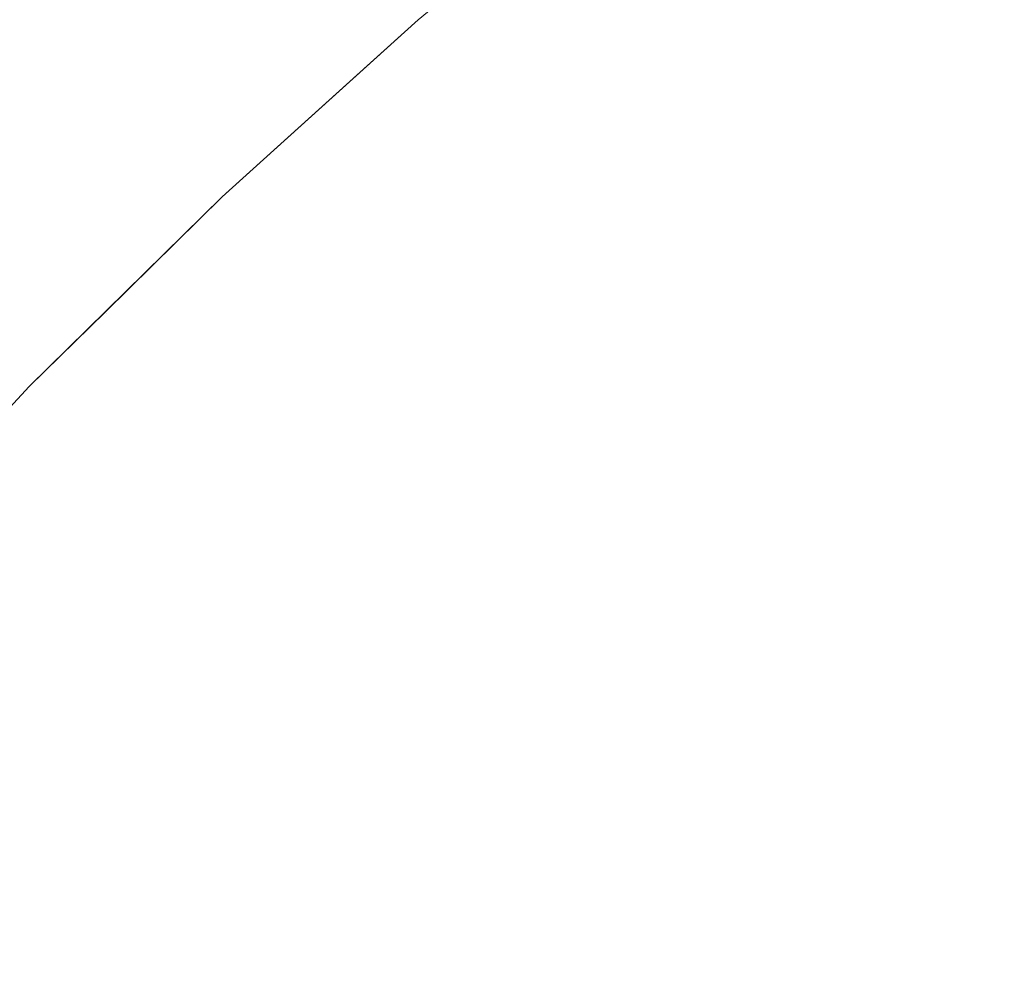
# Model space of a CAD drawing. Header units: centimetres. Extents: x -21.6 to 22.7, y 3.4 to 5.2.
# Tile 71 of 256: x -21.5575 to -21.5437, y 5.1681 to 5.1814. Entities that reach past the tile are written whole.
import ezdxf

# ---------------------------------------------------------------- set-up
doc = ezdxf.new("R2010")
doc.units = ezdxf.units.CM
doc.header["$LTSCALE"] = 2.54
doc.layers.add('Lucido design-1', color=7, linetype='Continuous')

# ---------------------------------------------------------------- blocks, each defined once
blk = doc.blocks.new('Gruppo-4-1')
at = {"color": 7, "linetype": 'Continuous', "lineweight": 9}
for points, invisible_edges in [([(-21.551942, 5.181404, -1872.915514), (-21.551942, 5.181404, -1872.315514), (-21.549167, 5.183704, -1872.315514), (-21.549167, 5.183704, -1872.915514)], 5), ([(-21.548225, 5.182996, -1872.299984), (-21.550174, 5.181421, -1872.299984), (-21.549923, 5.180986, -1872.296927), (-21.547985, 5.182553, -1872.296927)], 15), ([(-21.548225, 5.182996, -1872.931044), (-21.547985, 5.182553, -1872.934101), (-21.549923, 5.180986, -1872.934101), (-21.550174, 5.181421, -1872.931044)], 15), ([(-21.547016, 5.180763, -1872.287934), (-21.545067, 5.182242, -1872.287934), (-21.545415, 5.182926, -1872.290899), (-21.54738, 5.181434, -1872.290899)], 15), ([(-21.547016, 5.180763, -1872.943094), (-21.54738, 5.181434, -1872.940129), (-21.545415, 5.182926, -1872.940129), (-21.545067, 5.182242, -1872.943094)], 15), ([(-21.542702, 5.182893, -1872.285009), (-21.544683, 5.181484, -1872.285009), (-21.544261, 5.180654, -1872.282125), (-21.542301, 5.182048, -1872.282125)], 15), ([(-21.544261, 5.180654, -1872.948903), (-21.544683, 5.181484, -1872.946019), (-21.542702, 5.182893, -1872.946019), (-21.542301, 5.182048, -1872.948903)], 15), ([(-21.547985, 5.182553, -1872.296927), (-21.549923, 5.180986, -1872.296927), (-21.549629, 5.180475, -1872.293898), (-21.547703, 5.182031, -1872.293898)], 15), ([(-21.549629, 5.180475, -1872.93713), (-21.549923, 5.180986, -1872.934101), (-21.547985, 5.182553, -1872.934101), (-21.547703, 5.182031, -1872.93713)], 15), ([(-21.552641, 5.180733, -1872.31239), (-21.550725, 5.182378, -1872.31239), (-21.551942, 5.181404, -1872.315514)], 11), ([(-21.552569, 5.180615, -1872.30927), (-21.550656, 5.182258, -1872.30927), (-21.550725, 5.182378, -1872.31239), (-21.552641, 5.180733, -1872.31239)], 15), ([(-21.552641, 5.180733, -1872.918638), (-21.551942, 5.181404, -1872.915514), (-21.550725, 5.182378, -1872.918638)], 11), ([(-21.550725, 5.182378, -1872.918638), (-21.550656, 5.182258, -1872.921758), (-21.552569, 5.180615, -1872.921758), (-21.552641, 5.180733, -1872.918638)], 15), ([(-21.552449, 5.180419, -1872.30616), (-21.55054, 5.182058, -1872.30616), (-21.550656, 5.182258, -1872.30927), (-21.552569, 5.180615, -1872.30927)], 15), ([(-21.552449, 5.180419, -1872.924868), (-21.552569, 5.180615, -1872.921758), (-21.550656, 5.182258, -1872.921758), (-21.55054, 5.182058, -1872.924868)], 15), ([(-21.546613, 5.180018, -1872.285009), (-21.544683, 5.181484, -1872.285009), (-21.545067, 5.182242, -1872.287934), (-21.547016, 5.180763, -1872.287934)], 15), ([(-21.545067, 5.182242, -1872.943094), (-21.544683, 5.181484, -1872.946019), (-21.546613, 5.180018, -1872.946019), (-21.547016, 5.180763, -1872.943094)], 15), ([(-21.552282, 5.180145, -1872.303063), (-21.55038, 5.181779, -1872.303063), (-21.55054, 5.182058, -1872.30616), (-21.552449, 5.180419, -1872.30616)], 15), ([(-21.55054, 5.182058, -1872.924868), (-21.55038, 5.181779, -1872.927965), (-21.552282, 5.180145, -1872.927965), (-21.552449, 5.180419, -1872.924868)], 15), ([(-21.547703, 5.182031, -1872.293898), (-21.549629, 5.180475, -1872.293898), (-21.549292, 5.179889, -1872.290899), (-21.54738, 5.181434, -1872.290899)], 15), ([(-21.547703, 5.182031, -1872.93713), (-21.54738, 5.181434, -1872.940129), (-21.549292, 5.179889, -1872.940129), (-21.549629, 5.180475, -1872.93713)], 15), ([(-21.542301, 5.182048, -1872.282125), (-21.544261, 5.180654, -1872.282125), (-21.543805, 5.179755, -1872.279288), (-21.541866, 5.181134, -1872.279288)], 15), ([(-21.542301, 5.182048, -1872.948903), (-21.541866, 5.181134, -1872.95174), (-21.543805, 5.179755, -1872.95174), (-21.544261, 5.180654, -1872.948903)], 15), ([(-21.552068, 5.179794, -1872.299984), (-21.550174, 5.181421, -1872.299984), (-21.55038, 5.181779, -1872.303063), (-21.552282, 5.180145, -1872.303063)], 15), ([(-21.552068, 5.179794, -1872.931044), (-21.552282, 5.180145, -1872.927965), (-21.55038, 5.181779, -1872.927965), (-21.550174, 5.181421, -1872.931044)], 15), ([(-21.551942, 5.181404, -1872.915514), (-21.554682, 5.17893, -1872.915514), (-21.554682, 5.17893, -1872.315514), (-21.552655, 5.180761, -1872.315514)], 10), ([(-21.554501, 5.179038, -1872.918638), (-21.554682, 5.17893, -1872.915514), (-21.551942, 5.181404, -1872.915514), (-21.552641, 5.180733, -1872.918638)], 13), ([(-21.551942, 5.181404, -1872.315514), (-21.552655, 5.180761, -1872.315514), (-21.552641, 5.180733, -1872.31239)], 10), ([(-21.552655, 5.180761, -1872.315514), (-21.551942, 5.181404, -1872.315514), (-21.551942, 5.181404, -1872.915514)], 10), ([(-21.551807, 5.179368, -1872.296927), (-21.549923, 5.180986, -1872.296927), (-21.550174, 5.181421, -1872.299984), (-21.552068, 5.179794, -1872.299984)], 15), ([(-21.550174, 5.181421, -1872.931044), (-21.549923, 5.180986, -1872.934101), (-21.551807, 5.179368, -1872.934101), (-21.552068, 5.179794, -1872.931044)], 15), ([(-21.54738, 5.181434, -1872.290899), (-21.549292, 5.179889, -1872.290899), (-21.548912, 5.17923, -1872.287934), (-21.547016, 5.180763, -1872.287934)], 15), ([(-21.548912, 5.17923, -1872.943094), (-21.549292, 5.179889, -1872.940129), (-21.54738, 5.181434, -1872.940129), (-21.547016, 5.180763, -1872.943094)], 15), ([(-21.546172, 5.179204, -1872.282125), (-21.544261, 5.180654, -1872.282125), (-21.544683, 5.181484, -1872.285009), (-21.546613, 5.180018, -1872.285009)], 15), ([(-21.546172, 5.179204, -1872.948903), (-21.546613, 5.180018, -1872.946019), (-21.544683, 5.181484, -1872.946019), (-21.544261, 5.180654, -1872.948903)], 15), ([(-21.541866, 5.181134, -1872.279288), (-21.543805, 5.179755, -1872.279288), (-21.543314, 5.178788, -1872.276499), (-21.541399, 5.18015, -1872.276499)], 15), ([(-21.543314, 5.178788, -1872.954529), (-21.543805, 5.179755, -1872.95174), (-21.541866, 5.181134, -1872.95174), (-21.541399, 5.18015, -1872.954529)], 15), ([(-21.551501, 5.178867, -1872.293898), (-21.549629, 5.180475, -1872.293898), (-21.549923, 5.180986, -1872.296927), (-21.551807, 5.179368, -1872.296927)], 15), ([(-21.551501, 5.178867, -1872.93713), (-21.551807, 5.179368, -1872.934101), (-21.549923, 5.180986, -1872.934101), (-21.549629, 5.180475, -1872.93713)], 15), ([(-21.552655, 5.180761, -1872.315514), (-21.554682, 5.17893, -1872.315514), (-21.554501, 5.179038, -1872.31239), (-21.552641, 5.180733, -1872.31239)], 14), ([(-21.552641, 5.180733, -1872.31239), (-21.554501, 5.179038, -1872.31239), (-21.554426, 5.178923, -1872.30927), (-21.552569, 5.180615, -1872.30927)], 15), ([(-21.552641, 5.180733, -1872.918638), (-21.552569, 5.180615, -1872.921758), (-21.554426, 5.178923, -1872.921758), (-21.554501, 5.179038, -1872.918638)], 15), ([(-21.547016, 5.180763, -1872.287934), (-21.548912, 5.17923, -1872.287934), (-21.548492, 5.1785, -1872.285009), (-21.546613, 5.180018, -1872.285009)], 15), ([(-21.547016, 5.180763, -1872.943094), (-21.546613, 5.180018, -1872.946019), (-21.548492, 5.1785, -1872.946019), (-21.548912, 5.17923, -1872.943094)], 15), ([(-21.552569, 5.180615, -1872.30927), (-21.554426, 5.178923, -1872.30927), (-21.554302, 5.178731, -1872.30616), (-21.552449, 5.180419, -1872.30616)], 15), ([(-21.554302, 5.178731, -1872.924868), (-21.554426, 5.178923, -1872.921758), (-21.552569, 5.180615, -1872.921758), (-21.552449, 5.180419, -1872.924868)], 15), ([(-21.545695, 5.178321, -1872.279288), (-21.543805, 5.179755, -1872.279288), (-21.544261, 5.180654, -1872.282125), (-21.546172, 5.179204, -1872.282125)], 15), ([(-21.544261, 5.180654, -1872.948903), (-21.543805, 5.179755, -1872.95174), (-21.545695, 5.178321, -1872.95174), (-21.546172, 5.179204, -1872.948903)], 15), ([(-21.552449, 5.180419, -1872.30616), (-21.554302, 5.178731, -1872.30616), (-21.554128, 5.178463, -1872.303063), (-21.552282, 5.180145, -1872.303063)], 15), ([(-21.552449, 5.180419, -1872.924868), (-21.552282, 5.180145, -1872.927965), (-21.554128, 5.178463, -1872.927965), (-21.554302, 5.178731, -1872.924868)], 15), ([(-21.55115, 5.178293, -1872.290899), (-21.549292, 5.179889, -1872.290899), (-21.549629, 5.180475, -1872.293898), (-21.551501, 5.178867, -1872.293898)], 15), ([(-21.549629, 5.180475, -1872.93713), (-21.549292, 5.179889, -1872.940129), (-21.55115, 5.178293, -1872.940129), (-21.551501, 5.178867, -1872.93713)], 15), ([(-21.552282, 5.180145, -1872.303063), (-21.554128, 5.178463, -1872.303063), (-21.553906, 5.17812, -1872.299984), (-21.552068, 5.179794, -1872.299984)], 15), ([(-21.553906, 5.17812, -1872.931044), (-21.554128, 5.178463, -1872.927965), (-21.552282, 5.180145, -1872.927965), (-21.552068, 5.179794, -1872.931044)], 15), ([(-21.546613, 5.180018, -1872.285009), (-21.548492, 5.1785, -1872.285009), (-21.548032, 5.177701, -1872.282125), (-21.546172, 5.179204, -1872.282125)], 15), ([(-21.548032, 5.177701, -1872.948903), (-21.548492, 5.1785, -1872.946019), (-21.546613, 5.180018, -1872.946019), (-21.546172, 5.179204, -1872.948903)], 15), ([(-21.550755, 5.177647, -1872.287934), (-21.548912, 5.17923, -1872.287934), (-21.549292, 5.179889, -1872.290899), (-21.55115, 5.178293, -1872.290899)], 15), ([(-21.550755, 5.177647, -1872.943094), (-21.55115, 5.178293, -1872.940129), (-21.549292, 5.179889, -1872.940129), (-21.548912, 5.17923, -1872.943094)], 15), ([(-21.552068, 5.179794, -1872.299984), (-21.553906, 5.17812, -1872.299984), (-21.553635, 5.177702, -1872.296927), (-21.551807, 5.179368, -1872.296927)], 15), ([(-21.552068, 5.179794, -1872.931044), (-21.551807, 5.179368, -1872.934101), (-21.553635, 5.177702, -1872.934101), (-21.553906, 5.17812, -1872.931044)], 15), ([(-21.545181, 5.177372, -1872.276499), (-21.543314, 5.178788, -1872.276499), (-21.543805, 5.179755, -1872.279288), (-21.545695, 5.178321, -1872.279288)], 15), ([(-21.545181, 5.177372, -1872.954529), (-21.545695, 5.178321, -1872.95174), (-21.543805, 5.179755, -1872.95174), (-21.543314, 5.178788, -1872.954529)], 15), ([(-21.551807, 5.179368, -1872.296927), (-21.553635, 5.177702, -1872.296927), (-21.553317, 5.177212, -1872.293898), (-21.551501, 5.178867, -1872.293898)], 15), ([(-21.553317, 5.177212, -1872.93713), (-21.553635, 5.177702, -1872.934101), (-21.551807, 5.179368, -1872.934101), (-21.551501, 5.178867, -1872.93713)], 15), ([(-21.550318, 5.176932, -1872.285009), (-21.548492, 5.1785, -1872.285009), (-21.548912, 5.17923, -1872.287934), (-21.550755, 5.177647, -1872.287934)], 15), ([(-21.548912, 5.17923, -1872.943094), (-21.548492, 5.1785, -1872.946019), (-21.550318, 5.176932, -1872.946019), (-21.550755, 5.177647, -1872.943094)], 15), ([(-21.546172, 5.179204, -1872.282125), (-21.548032, 5.177701, -1872.282125), (-21.547533, 5.176835, -1872.279288), (-21.545695, 5.178321, -1872.279288)], 15), ([(-21.546172, 5.179204, -1872.948903), (-21.545695, 5.178321, -1872.95174), (-21.547533, 5.176835, -1872.95174), (-21.548032, 5.177701, -1872.948903)], 15), ([(-21.556303, 5.177299, -1872.31239), (-21.554501, 5.179038, -1872.31239), (-21.554682, 5.17893, -1872.315514)], 11), ([(-21.556225, 5.177186, -1872.30927), (-21.554426, 5.178923, -1872.30927), (-21.554501, 5.179038, -1872.31239), (-21.556303, 5.177299, -1872.31239)], 15), ([(-21.554682, 5.17893, -1872.915514), (-21.554501, 5.179038, -1872.918638), (-21.556303, 5.177299, -1872.918638)], 11), ([(-21.554501, 5.179038, -1872.918638), (-21.554426, 5.178923, -1872.921758), (-21.556225, 5.177186, -1872.921758), (-21.556303, 5.177299, -1872.918638)], 15), ([(-21.556315, 5.177323, -1872.315514), (-21.554682, 5.17893, -1872.315514), (-21.554682, 5.17893, -1872.915514), (-21.557379, 5.176276, -1872.915514)], 10), ([(-21.556303, 5.177299, -1872.918638), (-21.557379, 5.176276, -1872.915514), (-21.554682, 5.17893, -1872.915514)], 9), ([(-21.554682, 5.17893, -1872.315514), (-21.556315, 5.177323, -1872.315514), (-21.556303, 5.177299, -1872.31239)], 10), ([(-21.556097, 5.176998, -1872.30616), (-21.554302, 5.178731, -1872.30616), (-21.554426, 5.178923, -1872.30927), (-21.556225, 5.177186, -1872.30927)], 15), ([(-21.556097, 5.176998, -1872.924868), (-21.556225, 5.177186, -1872.921758), (-21.554426, 5.178923, -1872.921758), (-21.554302, 5.178731, -1872.924868)], 15), ([(-21.551501, 5.178867, -1872.293898), (-21.553317, 5.177212, -1872.293898), (-21.552953, 5.17665, -1872.290899), (-21.55115, 5.178293, -1872.290899)], 15), ([(-21.551501, 5.178867, -1872.93713), (-21.55115, 5.178293, -1872.940129), (-21.552953, 5.17665, -1872.940129), (-21.553317, 5.177212, -1872.93713)], 15), ([(-21.544633, 5.176359, -1872.273762), (-21.542791, 5.177757, -1872.273762), (-21.543314, 5.178788, -1872.276499), (-21.545181, 5.177372, -1872.276499)], 15), ([(-21.543314, 5.178788, -1872.954529), (-21.542791, 5.177757, -1872.957266), (-21.544633, 5.176359, -1872.957266), (-21.545181, 5.177372, -1872.954529)], 15), ([(-21.555917, 5.176736, -1872.303063), (-21.554128, 5.178463, -1872.303063), (-21.554302, 5.178731, -1872.30616), (-21.556097, 5.176998, -1872.30616)], 15), ([(-21.554302, 5.178731, -1872.924868), (-21.554128, 5.178463, -1872.927965), (-21.555917, 5.176736, -1872.927965), (-21.556097, 5.176998, -1872.924868)], 15), ([(-21.549839, 5.176149, -1872.282125), (-21.548032, 5.177701, -1872.282125), (-21.548492, 5.1785, -1872.285009), (-21.550318, 5.176932, -1872.285009)], 15), ([(-21.549839, 5.176149, -1872.948903), (-21.550318, 5.176932, -1872.946019), (-21.548492, 5.1785, -1872.946019), (-21.548032, 5.177701, -1872.948903)], 15), ([(-21.555687, 5.176401, -1872.299984), (-21.553906, 5.17812, -1872.299984), (-21.554128, 5.178463, -1872.303063), (-21.555917, 5.176736, -1872.303063)], 15), ([(-21.555687, 5.176401, -1872.931044), (-21.555917, 5.176736, -1872.927965), (-21.554128, 5.178463, -1872.927965), (-21.553906, 5.17812, -1872.931044)], 15), ([(-21.55115, 5.178293, -1872.290899), (-21.552953, 5.17665, -1872.290899), (-21.552544, 5.176018, -1872.287934), (-21.550755, 5.177647, -1872.287934)], 15), ([(-21.552544, 5.176018, -1872.943094), (-21.552953, 5.17665, -1872.940129), (-21.55115, 5.178293, -1872.940129), (-21.550755, 5.177647, -1872.943094)], 15), ([(-21.545695, 5.178321, -1872.279288), (-21.547533, 5.176835, -1872.279288), (-21.546997, 5.175904, -1872.276499), (-21.545181, 5.177372, -1872.276499)], 15), ([(-21.546997, 5.175904, -1872.954529), (-21.547533, 5.176835, -1872.95174), (-21.545695, 5.178321, -1872.95174), (-21.545181, 5.177372, -1872.954529)], 15), ([(-21.555407, 5.175992, -1872.296927), (-21.553635, 5.177702, -1872.296927), (-21.553906, 5.17812, -1872.299984), (-21.555687, 5.176401, -1872.299984)], 15), ([(-21.553906, 5.17812, -1872.931044), (-21.553635, 5.177702, -1872.934101), (-21.555407, 5.175992, -1872.934101), (-21.555687, 5.176401, -1872.931044)], 15), ([(-21.555078, 5.175513, -1872.293898), (-21.553317, 5.177212, -1872.293898), (-21.553635, 5.177702, -1872.296927), (-21.555407, 5.175992, -1872.296927)], 15), ([(-21.555078, 5.175513, -1872.93713), (-21.555407, 5.175992, -1872.934101), (-21.553635, 5.177702, -1872.934101), (-21.553317, 5.177212, -1872.93713)], 15), ([(-21.54932, 5.1753, -1872.279288), (-21.547533, 5.176835, -1872.279288), (-21.548032, 5.177701, -1872.282125), (-21.549839, 5.176149, -1872.282125)], 15), ([(-21.548032, 5.177701, -1872.948903), (-21.547533, 5.176835, -1872.95174), (-21.54932, 5.1753, -1872.95174), (-21.549839, 5.176149, -1872.948903)], 15), ([(-21.544052, 5.175286, -1872.27108), (-21.542236, 5.176664, -1872.27108), (-21.542791, 5.177757, -1872.273762), (-21.544633, 5.176359, -1872.273762)], 15), ([(-21.544052, 5.175286, -1872.959948), (-21.544633, 5.176359, -1872.957266), (-21.542791, 5.177757, -1872.957266), (-21.542236, 5.176664, -1872.959948)], 15), ([(-21.550755, 5.177647, -1872.287934), (-21.552544, 5.176018, -1872.287934), (-21.55209, 5.175318, -1872.285009), (-21.550318, 5.176932, -1872.285009)], 15), ([(-21.550755, 5.177647, -1872.943094), (-21.550318, 5.176932, -1872.946019), (-21.55209, 5.175318, -1872.946019), (-21.552544, 5.176018, -1872.943094)], 15), ([(-21.556303, 5.177299, -1872.31239), (-21.558047, 5.175518, -1872.31239), (-21.557967, 5.175407, -1872.30927), (-21.556225, 5.177186, -1872.30927)], 15), ([(-21.557379, 5.176276, -1872.315514), (-21.558047, 5.175518, -1872.31239), (-21.556303, 5.177299, -1872.31239)], 11), ([(-21.558047, 5.175518, -1872.918638), (-21.557379, 5.176276, -1872.915514), (-21.556303, 5.177299, -1872.918638)], 11), ([(-21.556303, 5.177299, -1872.918638), (-21.556225, 5.177186, -1872.921758), (-21.557967, 5.175407, -1872.921758), (-21.558047, 5.175518, -1872.918638)], 15), ([(-21.556303, 5.177299, -1872.31239), (-21.556315, 5.177323, -1872.315514), (-21.557379, 5.176276, -1872.315514)], 9), ([(-21.557379, 5.176276, -1872.915514), (-21.557379, 5.176276, -1872.315514), (-21.556315, 5.177323, -1872.315514)], 9), ([(-21.545181, 5.177372, -1872.276499), (-21.546997, 5.175904, -1872.276499), (-21.546426, 5.17491, -1872.273762), (-21.544633, 5.176359, -1872.273762)], 15), ([(-21.545181, 5.177372, -1872.954529), (-21.544633, 5.176359, -1872.957266), (-21.546426, 5.17491, -1872.957266), (-21.546997, 5.175904, -1872.954529)], 15), ([(-21.556225, 5.177186, -1872.30927), (-21.557967, 5.175407, -1872.30927), (-21.557834, 5.175224, -1872.30616), (-21.556097, 5.176998, -1872.30616)], 15), ([(-21.557834, 5.175224, -1872.924868), (-21.557967, 5.175407, -1872.921758), (-21.556225, 5.177186, -1872.921758), (-21.556097, 5.176998, -1872.924868)], 15), ([(-21.554701, 5.174963, -1872.290899), (-21.552953, 5.17665, -1872.290899), (-21.553317, 5.177212, -1872.293898), (-21.555078, 5.175513, -1872.293898)], 15), ([(-21.553317, 5.177212, -1872.93713), (-21.552953, 5.17665, -1872.940129), (-21.554701, 5.174963, -1872.940129), (-21.555078, 5.175513, -1872.93713)], 15), ([(-21.556097, 5.176998, -1872.30616), (-21.557834, 5.175224, -1872.30616), (-21.557648, 5.174968, -1872.303063), (-21.555917, 5.176736, -1872.303063)], 15), ([(-21.556097, 5.176998, -1872.924868), (-21.555917, 5.176736, -1872.927965), (-21.557648, 5.174968, -1872.927965), (-21.557834, 5.175224, -1872.924868)], 15), ([(-21.550318, 5.176932, -1872.285009), (-21.55209, 5.175318, -1872.285009), (-21.551593, 5.174551, -1872.282125), (-21.549839, 5.176149, -1872.282125)], 15), ([(-21.551593, 5.174551, -1872.948903), (-21.55209, 5.175318, -1872.946019), (-21.550318, 5.176932, -1872.946019), (-21.549839, 5.176149, -1872.948903)], 15), ([(-21.548763, 5.174388, -1872.276499), (-21.546997, 5.175904, -1872.276499), (-21.547533, 5.176835, -1872.279288), (-21.54932, 5.1753, -1872.279288)], 15), ([(-21.548763, 5.174388, -1872.954529), (-21.54932, 5.1753, -1872.95174), (-21.547533, 5.176835, -1872.95174), (-21.546997, 5.175904, -1872.954529)], 15), ([(-21.555917, 5.176736, -1872.303063), (-21.557648, 5.174968, -1872.303063), (-21.55741, 5.17464, -1872.299984), (-21.555687, 5.176401, -1872.299984)], 15), ([(-21.55741, 5.17464, -1872.931044), (-21.557648, 5.174968, -1872.927965), (-21.555917, 5.176736, -1872.927965), (-21.555687, 5.176401, -1872.931044)], 15), ([(-21.554277, 5.174345, -1872.287934), (-21.552544, 5.176018, -1872.287934), (-21.552953, 5.17665, -1872.290899), (-21.554701, 5.174963, -1872.290899)], 15), ([(-21.554277, 5.174345, -1872.943094), (-21.554701, 5.174963, -1872.940129), (-21.552953, 5.17665, -1872.940129), (-21.552544, 5.176018, -1872.943094)], 15), ([(-21.54344, 5.174154, -1872.268455), (-21.541651, 5.175511, -1872.268455), (-21.542236, 5.176664, -1872.27108), (-21.544052, 5.175286, -1872.27108)], 15), ([(-21.542236, 5.176664, -1872.959948), (-21.541651, 5.175511, -1872.962573), (-21.54344, 5.174154, -1872.962573), (-21.544052, 5.175286, -1872.959948)], 15), ([(-21.557379, 5.176276, -1872.915514), (-21.560025, 5.173439, -1872.915514), (-21.560025, 5.173439, -1872.315514), (-21.559754, 5.173729, -1872.315514)], 10), ([(-21.559732, 5.173699, -1872.918638), (-21.560025, 5.173439, -1872.915514), (-21.557379, 5.176276, -1872.915514), (-21.558047, 5.175518, -1872.918638)], 13), ([(-21.559732, 5.173699, -1872.31239), (-21.558047, 5.175518, -1872.31239), (-21.557379, 5.176276, -1872.315514), (-21.559754, 5.173729, -1872.315514)], 11), ([(-21.559754, 5.173729, -1872.315514), (-21.557379, 5.176276, -1872.315514), (-21.557379, 5.176276, -1872.915514)], 10), ([(-21.555687, 5.176401, -1872.299984), (-21.55741, 5.17464, -1872.299984), (-21.557121, 5.174242, -1872.296927), (-21.555407, 5.175992, -1872.296927)], 15), ([(-21.555687, 5.176401, -1872.931044), (-21.555407, 5.175992, -1872.934101), (-21.557121, 5.174242, -1872.934101), (-21.55741, 5.17464, -1872.931044)], 15), ([(-21.544633, 5.176359, -1872.273762), (-21.546426, 5.17491, -1872.273762), (-21.545819, 5.173857, -1872.27108), (-21.544052, 5.175286, -1872.27108)], 15), ([(-21.545819, 5.173857, -1872.959948), (-21.546426, 5.17491, -1872.957266), (-21.544633, 5.176359, -1872.957266), (-21.544052, 5.175286, -1872.959948)], 15), ([(-21.549839, 5.176149, -1872.282125), (-21.551593, 5.174551, -1872.282125), (-21.551054, 5.17372, -1872.279288), (-21.54932, 5.1753, -1872.279288)], 15), ([(-21.549839, 5.176149, -1872.948903), (-21.54932, 5.1753, -1872.95174), (-21.551054, 5.17372, -1872.95174), (-21.551593, 5.174551, -1872.948903)], 15), ([(-21.553807, 5.17366, -1872.285009), (-21.55209, 5.175318, -1872.285009), (-21.552544, 5.176018, -1872.287934), (-21.554277, 5.174345, -1872.287934)], 15), ([(-21.552544, 5.176018, -1872.943094), (-21.55209, 5.175318, -1872.946019), (-21.553807, 5.17366, -1872.946019), (-21.554277, 5.174345, -1872.943094)], 15), ([(-21.555407, 5.175992, -1872.296927), (-21.557121, 5.174242, -1872.296927), (-21.556781, 5.173773, -1872.293898), (-21.555078, 5.175513, -1872.293898)], 15), ([(-21.556781, 5.173773, -1872.93713), (-21.557121, 5.174242, -1872.934101), (-21.555407, 5.175992, -1872.934101), (-21.555078, 5.175513, -1872.93713)], 15), ([(-21.548168, 5.173414, -1872.273762), (-21.546426, 5.17491, -1872.273762), (-21.546997, 5.175904, -1872.276499), (-21.548763, 5.174388, -1872.276499)], 15), ([(-21.546997, 5.175904, -1872.954529), (-21.546426, 5.17491, -1872.957266), (-21.548168, 5.173414, -1872.957266), (-21.548763, 5.174388, -1872.954529)], 15), ([(-21.555078, 5.175513, -1872.293898), (-21.556781, 5.173773, -1872.293898), (-21.556392, 5.173236, -1872.290899), (-21.554701, 5.174963, -1872.290899)], 15), ([(-21.555078, 5.175513, -1872.93713), (-21.554701, 5.174963, -1872.940129), (-21.556392, 5.173236, -1872.940129), (-21.556781, 5.173773, -1872.93713)], 15), ([(-21.553293, 5.17291, -1872.282125), (-21.551593, 5.174551, -1872.282125), (-21.55209, 5.175318, -1872.285009), (-21.553807, 5.17366, -1872.285009)], 15), ([(-21.553293, 5.17291, -1872.948903), (-21.553807, 5.17366, -1872.946019), (-21.55209, 5.175318, -1872.946019), (-21.551593, 5.174551, -1872.948903)], 15), ([(-21.54932, 5.1753, -1872.279288), (-21.551054, 5.17372, -1872.279288), (-21.550476, 5.172827, -1872.276499), (-21.548763, 5.174388, -1872.276499)], 15), ([(-21.550476, 5.172827, -1872.954529), (-21.551054, 5.17372, -1872.95174), (-21.54932, 5.1753, -1872.95174), (-21.548763, 5.174388, -1872.954529)], 15), ([(-21.544052, 5.175286, -1872.27108), (-21.545819, 5.173857, -1872.27108), (-21.54518, 5.172747, -1872.268455), (-21.54344, 5.174154, -1872.268455)], 15), ([(-21.544052, 5.175286, -1872.959948), (-21.54344, 5.174154, -1872.962573), (-21.54518, 5.172747, -1872.962573), (-21.545819, 5.173857, -1872.959948)], 15), ([(-21.559076, 5.172843, -1872.299984), (-21.55741, 5.17464, -1872.299984), (-21.557648, 5.174968, -1872.303063), (-21.559321, 5.173162, -1872.303063)], 15), ([(-21.559076, 5.172843, -1872.931044), (-21.559321, 5.173162, -1872.927965), (-21.557648, 5.174968, -1872.927965), (-21.55741, 5.17464, -1872.931044)], 15), ([(-21.554701, 5.174963, -1872.290899), (-21.556392, 5.173236, -1872.290899), (-21.555954, 5.172632, -1872.287934), (-21.554277, 5.174345, -1872.287934)], 15), ([(-21.555954, 5.172632, -1872.943094), (-21.556392, 5.173236, -1872.940129), (-21.554701, 5.174963, -1872.940129), (-21.554277, 5.174345, -1872.943094)], 15), ([(-21.547537, 5.172382, -1872.27108), (-21.545819, 5.173857, -1872.27108), (-21.546426, 5.17491, -1872.273762), (-21.548168, 5.173414, -1872.273762)], 15), ([(-21.547537, 5.172382, -1872.959948), (-21.548168, 5.173414, -1872.957266), (-21.546426, 5.17491, -1872.957266), (-21.545819, 5.173857, -1872.959948)], 15), ([(-21.558778, 5.172453, -1872.296927), (-21.557121, 5.174242, -1872.296927), (-21.55741, 5.17464, -1872.299984), (-21.559076, 5.172843, -1872.299984)], 15), ([(-21.55741, 5.17464, -1872.931044), (-21.557121, 5.174242, -1872.934101), (-21.558778, 5.172453, -1872.934101), (-21.559076, 5.172843, -1872.931044)], 15), ([(-21.552735, 5.172098, -1872.279288), (-21.551054, 5.17372, -1872.279288), (-21.551593, 5.174551, -1872.282125), (-21.553293, 5.17291, -1872.282125)], 15), ([(-21.551593, 5.174551, -1872.948903), (-21.551054, 5.17372, -1872.95174), (-21.552735, 5.172098, -1872.95174), (-21.553293, 5.17291, -1872.948903)], 15), ([(-21.554277, 5.174345, -1872.287934), (-21.555954, 5.172632, -1872.287934), (-21.555469, 5.171963, -1872.285009), (-21.553807, 5.17366, -1872.285009)], 15), ([(-21.554277, 5.174345, -1872.943094), (-21.553807, 5.17366, -1872.946019), (-21.555469, 5.171963, -1872.946019), (-21.555954, 5.172632, -1872.943094)], 15), ([(-21.548763, 5.174388, -1872.276499), (-21.550476, 5.172827, -1872.276499), (-21.549858, 5.171874, -1872.273762), (-21.548168, 5.173414, -1872.273762)], 15), ([(-21.548763, 5.174388, -1872.954529), (-21.548168, 5.173414, -1872.957266), (-21.549858, 5.171874, -1872.957266), (-21.550476, 5.172827, -1872.954529)], 15), ([(-21.558428, 5.171996, -1872.293898), (-21.556781, 5.173773, -1872.293898), (-21.557121, 5.174242, -1872.296927), (-21.558778, 5.172453, -1872.296927)], 15), ([(-21.558428, 5.171996, -1872.93713), (-21.558778, 5.172453, -1872.934101), (-21.557121, 5.174242, -1872.934101), (-21.556781, 5.173773, -1872.93713)], 15), ([(-21.54344, 5.174154, -1872.268455), (-21.54518, 5.172747, -1872.268455), (-21.54451, 5.171583, -1872.26589), (-21.542797, 5.172967, -1872.26589)], 15), ([(-21.54451, 5.171583, -1872.965138), (-21.54518, 5.172747, -1872.962573), (-21.54344, 5.174154, -1872.962573), (-21.542797, 5.172967, -1872.965138)], 15), ([(-21.546872, 5.171294, -1872.268455), (-21.54518, 5.172747, -1872.268455), (-21.545819, 5.173857, -1872.27108), (-21.547537, 5.172382, -1872.27108)], 15), ([(-21.545819, 5.173857, -1872.959948), (-21.54518, 5.172747, -1872.962573), (-21.546872, 5.171294, -1872.962573), (-21.547537, 5.172382, -1872.959948)], 15), ([(-21.558026, 5.171472, -1872.290899), (-21.556392, 5.173236, -1872.290899), (-21.556781, 5.173773, -1872.293898), (-21.558428, 5.171996, -1872.293898)], 15), ([(-21.556781, 5.173773, -1872.93713), (-21.556392, 5.173236, -1872.940129), (-21.558026, 5.171472, -1872.940129), (-21.558428, 5.171996, -1872.93713)], 15), ([(-21.553807, 5.17366, -1872.285009), (-21.555469, 5.171963, -1872.285009), (-21.554937, 5.171231, -1872.282125), (-21.553293, 5.17291, -1872.282125)], 15), ([(-21.554937, 5.171231, -1872.948903), (-21.555469, 5.171963, -1872.946019), (-21.553807, 5.17366, -1872.946019), (-21.553293, 5.17291, -1872.948903)], 15), ([(-21.552136, 5.171224, -1872.276499), (-21.550476, 5.172827, -1872.276499), (-21.551054, 5.17372, -1872.279288), (-21.552735, 5.172098, -1872.279288)], 15), ([(-21.552136, 5.171224, -1872.954529), (-21.552735, 5.172098, -1872.95174), (-21.551054, 5.17372, -1872.95174), (-21.550476, 5.172827, -1872.954529)], 15), ([(-21.548168, 5.173414, -1872.273762), (-21.549858, 5.171874, -1872.273762), (-21.549204, 5.170863, -1872.27108), (-21.547537, 5.172382, -1872.27108)], 15), ([(-21.549204, 5.170863, -1872.959948), (-21.549858, 5.171874, -1872.957266), (-21.548168, 5.173414, -1872.957266), (-21.547537, 5.172382, -1872.959948)], 15), ([(-21.557575, 5.170883, -1872.287934), (-21.555954, 5.172632, -1872.287934), (-21.556392, 5.173236, -1872.290899), (-21.558026, 5.171472, -1872.290899)], 15), ([(-21.557575, 5.170883, -1872.943094), (-21.558026, 5.171472, -1872.940129), (-21.556392, 5.173236, -1872.940129), (-21.555954, 5.172632, -1872.943094)], 15), ([(-21.553293, 5.17291, -1872.282125), (-21.554937, 5.171231, -1872.282125), (-21.554361, 5.170437, -1872.279288), (-21.552735, 5.172098, -1872.279288)], 15), ([(-21.553293, 5.17291, -1872.948903), (-21.552735, 5.172098, -1872.95174), (-21.554361, 5.170437, -1872.95174), (-21.554937, 5.171231, -1872.948903)], 15), ([(-21.542797, 5.172967, -1872.26589), (-21.54451, 5.171583, -1872.26589), (-21.54381, 5.170366, -1872.263387), (-21.542126, 5.171727, -1872.263387)], 15), ([(-21.542797, 5.172967, -1872.965138), (-21.542126, 5.171727, -1872.967641), (-21.54381, 5.170366, -1872.967641), (-21.54451, 5.171583, -1872.965138)], 15), ([(-21.551497, 5.170292, -1872.273762), (-21.549858, 5.171874, -1872.273762), (-21.550476, 5.172827, -1872.276499), (-21.552136, 5.171224, -1872.276499)], 15), ([(-21.550476, 5.172827, -1872.954529), (-21.549858, 5.171874, -1872.957266), (-21.551497, 5.170292, -1872.957266), (-21.552136, 5.171224, -1872.954529)], 15), ([(-21.546174, 5.170153, -1872.26589), (-21.54451, 5.171583, -1872.26589), (-21.54518, 5.172747, -1872.268455), (-21.546872, 5.171294, -1872.268455)], 15), ([(-21.546174, 5.170153, -1872.965138), (-21.546872, 5.171294, -1872.962573), (-21.54518, 5.172747, -1872.962573), (-21.54451, 5.171583, -1872.965138)], 15), ([(-21.557075, 5.17023, -1872.285009), (-21.555469, 5.171963, -1872.285009), (-21.555954, 5.172632, -1872.287934), (-21.557575, 5.170883, -1872.287934)], 15), ([(-21.555954, 5.172632, -1872.943094), (-21.555469, 5.171963, -1872.946019), (-21.557075, 5.17023, -1872.946019), (-21.557575, 5.170883, -1872.943094)], 15), ([(-21.547537, 5.172382, -1872.27108), (-21.549204, 5.170863, -1872.27108), (-21.548514, 5.169798, -1872.268455), (-21.546872, 5.171294, -1872.268455)], 15), ([(-21.547537, 5.172382, -1872.959948), (-21.546872, 5.171294, -1872.962573), (-21.548514, 5.169798, -1872.962573), (-21.549204, 5.170863, -1872.959948)], 15), ([(-21.552735, 5.172098, -1872.279288), (-21.554361, 5.170437, -1872.279288), (-21.553742, 5.169584, -1872.276499), (-21.552136, 5.171224, -1872.276499)], 15), ([(-21.553742, 5.169584, -1872.954529), (-21.554361, 5.170437, -1872.95174), (-21.552735, 5.172098, -1872.95174), (-21.552136, 5.171224, -1872.954529)], 15), ([(-21.556527, 5.169515, -1872.282125), (-21.554937, 5.171231, -1872.282125), (-21.555469, 5.171963, -1872.285009), (-21.557075, 5.17023, -1872.285009)], 15), ([(-21.556527, 5.169515, -1872.948903), (-21.557075, 5.17023, -1872.946019), (-21.555469, 5.171963, -1872.946019), (-21.554937, 5.171231, -1872.948903)], 15), ([(-21.550819, 5.169304, -1872.27108), (-21.549204, 5.170863, -1872.27108), (-21.549858, 5.171874, -1872.273762), (-21.551497, 5.170292, -1872.273762)], 15), ([(-21.550819, 5.169304, -1872.959948), (-21.551497, 5.170292, -1872.957266), (-21.549858, 5.171874, -1872.957266), (-21.549204, 5.170863, -1872.959948)], 15), ([(-21.542126, 5.171727, -1872.263387), (-21.54381, 5.170366, -1872.263387), (-21.543082, 5.169102, -1872.260948), (-21.541428, 5.170438, -1872.260948)], 15), ([(-21.543082, 5.169102, -1872.97008), (-21.54381, 5.170366, -1872.967641), (-21.542126, 5.171727, -1872.967641), (-21.541428, 5.170438, -1872.97008)], 15), ([(-21.545446, 5.168961, -1872.263387), (-21.54381, 5.170366, -1872.263387), (-21.54451, 5.171583, -1872.26589), (-21.546174, 5.170153, -1872.26589)], 15), ([(-21.54451, 5.171583, -1872.965138), (-21.54381, 5.170366, -1872.967641), (-21.545446, 5.168961, -1872.967641), (-21.546174, 5.170153, -1872.965138)], 15), ([(-21.555933, 5.168741, -1872.279288), (-21.554361, 5.170437, -1872.279288), (-21.554937, 5.171231, -1872.282125), (-21.556527, 5.169515, -1872.282125)], 15), ([(-21.554937, 5.171231, -1872.948903), (-21.554361, 5.170437, -1872.95174), (-21.555933, 5.168741, -1872.95174), (-21.556527, 5.169515, -1872.948903)], 15), ([(-21.552136, 5.171224, -1872.276499), (-21.553742, 5.169584, -1872.276499), (-21.553082, 5.168673, -1872.273762), (-21.551497, 5.170292, -1872.273762)], 15), ([(-21.552136, 5.171224, -1872.954529), (-21.551497, 5.170292, -1872.957266), (-21.553082, 5.168673, -1872.957266), (-21.553742, 5.169584, -1872.954529)], 15), ([(-21.546872, 5.171294, -1872.268455), (-21.548514, 5.169798, -1872.268455), (-21.54779, 5.168681, -1872.26589), (-21.546174, 5.170153, -1872.26589)], 15), ([(-21.54779, 5.168681, -1872.965138), (-21.548514, 5.169798, -1872.962573), (-21.546872, 5.171294, -1872.962573), (-21.546174, 5.170153, -1872.965138)], 15), ([(-21.557575, 5.170883, -1872.287934), (-21.559139, 5.169101, -1872.287934), (-21.558624, 5.168464, -1872.285009), (-21.557075, 5.17023, -1872.285009)], 15), ([(-21.557575, 5.170883, -1872.943094), (-21.557075, 5.17023, -1872.946019), (-21.558624, 5.168464, -1872.946019), (-21.559139, 5.169101, -1872.943094)], 15), ([(-21.550104, 5.168263, -1872.268455), (-21.548514, 5.169798, -1872.268455), (-21.549204, 5.170863, -1872.27108), (-21.550819, 5.169304, -1872.27108)], 15), ([(-21.549204, 5.170863, -1872.959948), (-21.548514, 5.169798, -1872.962573), (-21.550104, 5.168263, -1872.962573), (-21.550819, 5.169304, -1872.959948)], 15), ([(-21.555295, 5.167908, -1872.276499), (-21.553742, 5.169584, -1872.276499), (-21.554361, 5.170437, -1872.279288), (-21.555933, 5.168741, -1872.279288)], 15), ([(-21.555295, 5.167908, -1872.954529), (-21.555933, 5.168741, -1872.95174), (-21.554361, 5.170437, -1872.95174), (-21.553742, 5.169584, -1872.954529)], 15), ([(-21.544688, 5.167722, -1872.260948), (-21.543082, 5.169102, -1872.260948), (-21.54381, 5.170366, -1872.263387), (-21.545446, 5.168961, -1872.263387)], 15), ([(-21.544688, 5.167722, -1872.97008), (-21.545446, 5.168961, -1872.967641), (-21.54381, 5.170366, -1872.967641), (-21.543082, 5.169102, -1872.97008)], 15), ([(-21.557075, 5.17023, -1872.285009), (-21.558624, 5.168464, -1872.285009), (-21.558061, 5.167767, -1872.282125), (-21.556527, 5.169515, -1872.282125)], 15), ([(-21.558061, 5.167767, -1872.948903), (-21.558624, 5.168464, -1872.946019), (-21.557075, 5.17023, -1872.946019), (-21.556527, 5.169515, -1872.948903)], 15), ([(-21.551497, 5.170292, -1872.273762), (-21.553082, 5.168673, -1872.273762), (-21.552382, 5.167708, -1872.27108), (-21.550819, 5.169304, -1872.27108)], 15), ([(-21.552382, 5.167708, -1872.959948), (-21.553082, 5.168673, -1872.957266), (-21.551497, 5.170292, -1872.957266), (-21.550819, 5.169304, -1872.959948)], 15), ([(-21.546174, 5.170153, -1872.26589), (-21.54779, 5.168681, -1872.26589), (-21.547034, 5.167515, -1872.263387), (-21.545446, 5.168961, -1872.263387)], 15), ([(-21.546174, 5.170153, -1872.965138), (-21.545446, 5.168961, -1872.967641), (-21.547034, 5.167515, -1872.967641), (-21.54779, 5.168681, -1872.965138)], 15), ([(-21.549355, 5.16717, -1872.26589), (-21.54779, 5.168681, -1872.26589), (-21.548514, 5.169798, -1872.268455), (-21.550104, 5.168263, -1872.268455)], 15), ([(-21.549355, 5.16717, -1872.965138), (-21.550104, 5.168263, -1872.962573), (-21.548514, 5.169798, -1872.962573), (-21.54779, 5.168681, -1872.965138)], 15), ([(-21.554614, 5.16702, -1872.273762), (-21.553082, 5.168673, -1872.273762), (-21.553742, 5.169584, -1872.276499), (-21.555295, 5.167908, -1872.276499)], 15), ([(-21.553742, 5.169584, -1872.954529), (-21.553082, 5.168673, -1872.957266), (-21.554614, 5.16702, -1872.957266), (-21.555295, 5.167908, -1872.954529)], 15), ([(-21.556527, 5.169515, -1872.282125), (-21.558061, 5.167767, -1872.282125), (-21.55745, 5.167012, -1872.279288), (-21.555933, 5.168741, -1872.279288)], 15), ([(-21.556527, 5.169515, -1872.948903), (-21.555933, 5.168741, -1872.95174), (-21.55745, 5.167012, -1872.95174), (-21.558061, 5.167767, -1872.948903)], 15), ([(-21.550819, 5.169304, -1872.27108), (-21.552382, 5.167708, -1872.27108), (-21.551644, 5.166691, -1872.268455), (-21.550104, 5.168263, -1872.268455)], 15), ([(-21.550819, 5.169304, -1872.959948), (-21.550104, 5.168263, -1872.962573), (-21.551644, 5.166691, -1872.962573), (-21.552382, 5.167708, -1872.959948)], 15), ([(-21.543903, 5.166437, -1872.258575), (-21.542327, 5.167791, -1872.258575), (-21.543082, 5.169102, -1872.260948), (-21.544688, 5.167722, -1872.260948)], 15), ([(-21.543082, 5.169102, -1872.97008), (-21.542327, 5.167791, -1872.972454), (-21.543903, 5.166437, -1872.972454), (-21.544688, 5.167722, -1872.97008)], 15), ([(-21.545446, 5.168961, -1872.263387), (-21.547034, 5.167515, -1872.263387), (-21.546247, 5.166301, -1872.260948), (-21.544688, 5.167722, -1872.260948)], 15), ([(-21.546247, 5.166301, -1872.97008), (-21.547034, 5.167515, -1872.967641), (-21.545446, 5.168961, -1872.967641), (-21.544688, 5.167722, -1872.97008)], 15), ([(-21.555933, 5.168741, -1872.279288), (-21.55745, 5.167012, -1872.279288), (-21.556793, 5.1662, -1872.276499), (-21.555295, 5.167908, -1872.276499)], 15), ([(-21.556793, 5.1662, -1872.954529), (-21.55745, 5.167012, -1872.95174), (-21.555933, 5.168741, -1872.95174), (-21.555295, 5.167908, -1872.954529)], 15), ([(-21.553893, 5.166078, -1872.27108), (-21.552382, 5.167708, -1872.27108), (-21.553082, 5.168673, -1872.273762), (-21.554614, 5.16702, -1872.273762)], 15), ([(-21.553893, 5.166078, -1872.959948), (-21.554614, 5.16702, -1872.957266), (-21.553082, 5.168673, -1872.957266), (-21.552382, 5.167708, -1872.959948)], 15), ([(-21.548572, 5.166029, -1872.263387), (-21.547034, 5.167515, -1872.263387), (-21.54779, 5.168681, -1872.26589), (-21.549355, 5.16717, -1872.26589)], 15), ([(-21.54779, 5.168681, -1872.965138), (-21.547034, 5.167515, -1872.967641), (-21.548572, 5.166029, -1872.967641), (-21.549355, 5.16717, -1872.965138)], 15), ([(-21.550104, 5.168263, -1872.268455), (-21.551644, 5.166691, -1872.268455), (-21.55087, 5.165623, -1872.26589), (-21.549355, 5.16717, -1872.26589)], 15), ([(-21.55087, 5.165623, -1872.965138), (-21.551644, 5.166691, -1872.962573), (-21.550104, 5.168263, -1872.962573), (-21.549355, 5.16717, -1872.965138)], 15)]:
    blk.add_3dface(points, dxfattribs=dict(at, invisible_edges=invisible_edges))
blk = doc.blocks.new('Gruppo-5-1')
at = {"color": 7}
blk.add_blockref('Gruppo-4-1', (0, 0), dxfattribs=at)

msp = doc.modelspace()

# ---------------------------------------------------------------- block references
at = {"layer": 'Lucido design-1', "color": 7}
msp.add_blockref('Gruppo-5-1', (0, 0), dxfattribs=at)

doc.saveas('drawing.dxf')
